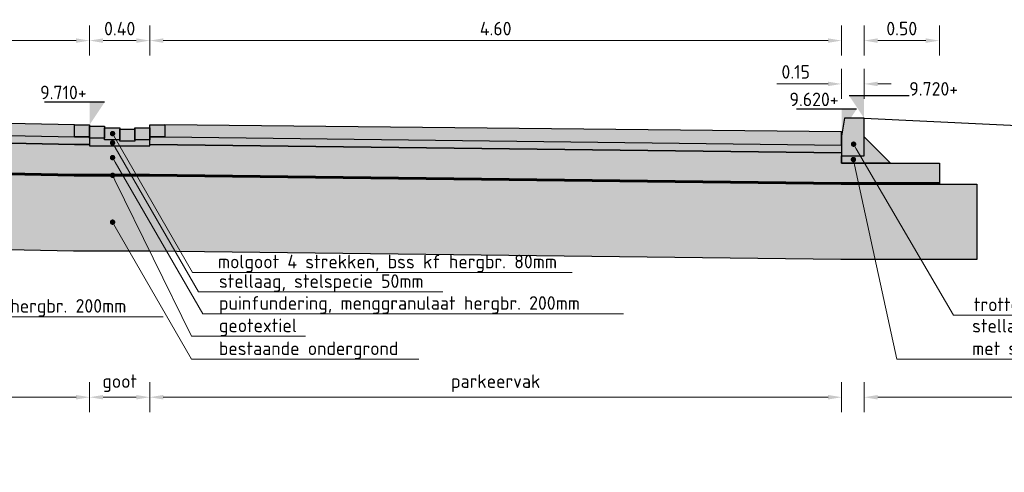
# Model space of a CAD drawing. Header units: metres. Extents: x 234325 to 234582, y 557584 to 557743.
# Tile 16 of 21: x 234535 to 234541.55, y 557701.3 to 557704.31. Entities that reach past the tile are written whole.
import ezdxf
from ezdxf import colors
from ezdxf.entities.mleader import LeaderData, LeaderLine
from ezdxf.enums import TextEntityAlignment as Align
from ezdxf.math import Vec2, Vec3

# ---------------------------------------------------------------- set-up
doc = ezdxf.new("R2010")
doc.units = ezdxf.units.M
doc.header["$PDMODE"] = 33
doc.layers.get('0').update_dxf_attribs({"lineweight": 25})
doc.layers.get('Defpoints').update_dxf_attribs({"lineweight": 25})
for name, color, linetype, lineweight in [('N-WE-GR-GRAS_BERM-GD', 80, 'Continuous', 25), ('N-WE-OG-BEBOUWING_STRAATNAAM-T18', 7, 'Continuous', 18), ('N-WE-VH-KANTOPSLUITING_TROTTOIRBAND-SD', 210, 'Continuous', 25), ('N-WE-VH-M', 7, 'Continuous', 18), ('N-WE-VH-VERHARDING_BETONSTRAATSTEEN-GD', 252, 'Continuous', 25), ('N-WE-VH-VERHARDING_FUNDERING-AD-50', 252, 'Continuous', 18), ('N-WE-VH-VERHARDING_FUNDERING-GD', 7, 'Continuous', 25), ('N-WE-VH-VERHARDING_FUNDERING_ZAND-GD', 7, 'Continuous', 25), ('N-WE-VH-VERHARDING_FUNDERING_ZANDCEMENTSTABILISATIE-GD', 7, 'Continuous', 25), ('N-WE-VH-VERHARDING_FUNDERING_ZANDCEMENTSTABILISATIE-V', 254, 'Continuous', 18), ('N-WE-VH-VERHARDING_GEOTEXTIEL-GD', 252, 'Continuous', 25), ('N-WE-VH-VERHARDING_GEOTEXTIEL-V', 254, 'Continuous', 18), ('X-XX-AL-PEILMAAT-SD', 7, 'Continuous', 25)]:
    doc.layers.add(name, color=color, linetype=linetype, lineweight=lineweight)
doc.layers.add('N-WE-VH-VERHARDING_BETONSTRAATSTEEN-V', color=7, linetype='Continuous', lineweight=18, true_color=0xcdcdcd)
doc.layers.add('X-XX-AL-HULPLIJN-GD', color=7, linetype='Continuous', lineweight=25, plot=False)
doc.styles.add('NLCS-ISO', font='NLCS-ISO.ttf')
doc.styles.add('NLCS-ISO-M50-T18', font='NLCS-ISO.ttf', dxfattribs={"height": 0.09})
doc.dimstyles.new('NLCS-M50-T18-PIJL_L2_H1', dxfattribs={"dimscale": 0.05, "dimtxt": 2.5, "dimasz": 1.8, "dimexe": 2, "dimexo": 2, "dimgap": 0.7, "dimtad": 1, "dimzin": 0, "dimdsep": 46, "dimtxsty": 'NLCS-ISO-M50-T18', "dimcen": 0, "dimdle": 2, "dimclrd": 256, "dimclre": 256, "dimclrt": 256, "dimadec": 1, "dimazin": 0, "dimtfac": 1, "dimtdec": 3, "dimtofl": 0, "dimtmove": 0, "dimatfit": 3, "dimfxl": 2, "dimfxlon": 1, "dimtfillclr": 256, "dimtolj": 1, "dimtzin": 0, "dimlwd": -1, "dimlwe": -1, "dimarcsym": 0})
pattern_1 = [(37.5, (0, 0.724186), (-0.003149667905, 0.096341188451), [0, -0.076, 0, -0.085, 0, -0.08125]), (7.5, (0, 0.72419), (0.088488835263, 0.141107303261), [0, -0.041, 0, -0.0685, 0, -0.02625]), (327.5, (-0.0615, 0.72419), (0.155707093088, 0.000282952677), [0, -0.025, 0, -0.09, 0, -0.1175]), (317.5, (-0.0615, 0.72419), (0.15030633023, 0.043883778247), [0, -0.0125, 0, -0.059, 0, -0.0675])]

# ---------------------------------------------------------------- blocks, each defined once
blk = doc.blocks.new('N-SVH-KANTOPSLUITING_TROTTOIRBAND_130 150X250-D')
blk.add_hatch(color=8).paths.add_polyline_path([(-0.15, -0.12), (-0.15, -0.25), (0, -0.25), (0, 0), (-0.13, 0)])
at = {"color": 7, "flags": 128}
blk.add_lwpolyline([(-0.15, -0.12), (-0.15, -0.25), (0, -0.25), (0, 0), (-0.13, 0)], close=True, dxfattribs=at)
blk = doc.blocks.new('*D153')
at = {"layer": 'Defpoints', "color": 0, "transparency": 16777216}
for p in [(234535.469, 557704.1691), (234529.469, 557703.7291), (234535.469, 557703.6091)]:
    blk.add_point(p, dxfattribs=at)
at = {"layer": 'N-WE-VH-M', "transparency": 16777216}
for p, q in [((234529.469, 557704.0691), (234529.469, 557704.2691)), ((234535.469, 557704.0691), (234535.469, 557704.2691)), ((234529.559, 557704.1691), (234535.379, 557704.1691))]:
    blk.add_line(p, q, dxfattribs=at)
for points in [[(234529.559, 557704.1841), (234529.559, 557704.1541), (234529.469, 557704.1691)], [(234535.379, 557704.1841), (234535.379, 557704.1541), (234535.469, 557704.1691)]]:
    blk.add_solid(points, dxfattribs=at)
at = {"layer": 'N-WE-VH-M', "transparency": 16777216, "insert": (234532.469, 557704.2491), "char_height": 0.09, "attachment_point": 5, "style": 'NLCS-ISO-M50-T18'}
blk.add_mtext('\\A1;6.00', dxfattribs=at)
blk = doc.blocks.new('*D154')
at = {"layer": 'Defpoints', "color": 0, "transparency": 16777216}
for p in [(234535.869, 557704.1691), (234535.469, 557703.5991), (234535.869, 557703.5891)]:
    blk.add_point(p, dxfattribs=at)
at = {"layer": 'N-WE-VH-M', "transparency": 16777216}
for p, q in [((234535.469, 557704.0691), (234535.469, 557704.2691)), ((234535.869, 557704.0691), (234535.869, 557704.2691)), ((234535.559, 557704.1691), (234535.779, 557704.1691))]:
    blk.add_line(p, q, dxfattribs=at)
for points in [[(234535.559, 557704.1841), (234535.559, 557704.1541), (234535.469, 557704.1691)], [(234535.779, 557704.1841), (234535.779, 557704.1541), (234535.869, 557704.1691)]]:
    blk.add_solid(points, dxfattribs=at)
at = {"layer": 'N-WE-VH-M', "transparency": 16777216, "insert": (234535.669, 557704.2491), "char_height": 0.09, "attachment_point": 5, "style": 'NLCS-ISO-M50-T18'}
blk.add_mtext('\\A1;0.40', dxfattribs=at)
blk = doc.blocks.new('*D155')
at = {"layer": 'Defpoints', "color": 0, "transparency": 16777216}
for p in [(234540.4688, 557704.1691), (234535.869, 557703.6091), (234540.4688, 557703.5631)]:
    blk.add_point(p, dxfattribs=at)
at = {"layer": 'N-WE-VH-M', "transparency": 16777216}
for p, q in [((234535.869, 557704.0691), (234535.869, 557704.2691)), ((234540.4688, 557704.0691), (234540.4688, 557704.2691)), ((234535.959, 557704.1691), (234540.3788, 557704.1691))]:
    blk.add_line(p, q, dxfattribs=at)
for points in [[(234535.959, 557704.1841), (234535.959, 557704.1541), (234535.869, 557704.1691)], [(234540.3788, 557704.1841), (234540.3788, 557704.1541), (234540.4688, 557704.1691)]]:
    blk.add_solid(points, dxfattribs=at)
at = {"layer": 'N-WE-VH-M', "transparency": 16777216, "insert": (234538.1689, 557704.2491), "char_height": 0.09, "attachment_point": 5, "style": 'NLCS-ISO-M50-T18'}
blk.add_mtext('\\A1;4.60', dxfattribs=at)
blk = doc.blocks.new('*D156')
at = {"layer": 'Defpoints', "color": 0, "transparency": 16777216}
for p in [(234540.6188, 557703.881), (234540.4688, 557703.4031), (234540.6188, 557703.4031)]:
    blk.add_point(p, dxfattribs=at)
at = {"layer": 'N-WE-VH-M', "transparency": 16777216}
for p, q in [((234540.4688, 557703.781), (234540.4688, 557703.981)), ((234540.6188, 557703.781), (234540.6188, 557703.981)), ((234540.3788, 557703.881), (234540.0388, 557703.881)), ((234540.7088, 557703.881), (234540.7988, 557703.881))]:
    blk.add_line(p, q, dxfattribs=at)
for points in [[(234540.3788, 557703.896), (234540.3788, 557703.866), (234540.4688, 557703.881)], [(234540.7088, 557703.896), (234540.7088, 557703.866), (234540.6188, 557703.881)]]:
    blk.add_solid(points, dxfattribs=at)
at = {"layer": 'N-WE-VH-M', "transparency": 16777216, "insert": (234540.1638, 557703.961), "char_height": 0.09, "attachment_point": 5, "style": 'NLCS-ISO-M50-T18'}
blk.add_mtext('\\A1;0.15', dxfattribs=at)
blk = doc.blocks.new('*D157')
at = {"layer": 'Defpoints', "color": 0, "transparency": 16777216}
for p in [(234541.1188, 557704.1691), (234540.6188, 557703.4031), (234541.1188, 557703.3531)]:
    blk.add_point(p, dxfattribs=at)
at = {"layer": 'N-WE-VH-M', "transparency": 16777216}
for p, q in [((234540.6188, 557704.0691), (234540.6188, 557704.2691)), ((234541.1188, 557704.0691), (234541.1188, 557704.2691)), ((234540.7088, 557704.1691), (234541.0288, 557704.1691))]:
    blk.add_line(p, q, dxfattribs=at)
for points in [[(234540.7088, 557704.1841), (234540.7088, 557704.1541), (234540.6188, 557704.1691)], [(234541.0288, 557704.1841), (234541.0288, 557704.1541), (234541.1188, 557704.1691)]]:
    blk.add_solid(points, dxfattribs=at)
at = {"layer": 'N-WE-VH-M', "transparency": 16777216, "insert": (234540.8688, 557704.2491), "char_height": 0.09, "attachment_point": 5, "style": 'NLCS-ISO-M50-T18'}
blk.add_mtext('\\A1;0.50', dxfattribs=at)
blk = doc.blocks.new('_Dot')
at = {"color": 0, "linetype": 'ByBlock', "lineweight": -2}
blk.add_line((-0.5, 0), (-1, 0), dxfattribs=at)
at = {"color": 0, "linetype": 'ByBlock', "const_width": 0.5}
blk.add_lwpolyline([(-0.25, 0, 1), (0.25, 0, 1)], format="xyb", close=True, dxfattribs=at)
blk = doc.blocks.new('SAL-PEILMAAT_INFRACAD_H03-SOD')
blk.add_line((2, 3), (-6, 3))
blk.add_solid([(2, 3), (0, 3), (0, 0)])
at = {"style": 'NLCS-ISO'}
blk.add_attdef('...', text='', height=1.8, dxfattribs=at).set_placement((-0.4, 3.4), align=Align.RIGHT)
blk = doc.blocks.new('*D162')
at = {"layer": 'Defpoints', "color": 0, "transparency": 16777216}
for p in [(234529.469, 557703.7291), (234535.469, 557703.6091), (234535.469, 557701.7971)]:
    blk.add_point(p, dxfattribs=at)
at = {"layer": 'N-WE-VH-M', "transparency": 16777216}
for p, q in [((234529.469, 557701.8971), (234529.469, 557701.6971)), ((234535.469, 557701.8971), (234535.469, 557701.6971)), ((234529.559, 557701.7971), (234535.379, 557701.7971))]:
    blk.add_line(p, q, dxfattribs=at)
for points in [[(234529.559, 557701.8121), (234529.559, 557701.7821), (234529.469, 557701.7971)], [(234535.379, 557701.8121), (234535.379, 557701.7821), (234535.469, 557701.7971)]]:
    blk.add_solid(points, dxfattribs=at)
at = {"layer": 'N-WE-VH-M', "transparency": 16777216, "insert": (234532.469, 557701.8906), "char_height": 0.09, "attachment_point": 5, "style": 'NLCS-ISO-M50-T18'}
blk.add_mtext('\\A1;rijbaan', dxfattribs=at)
blk = doc.blocks.new('*D163')
at = {"layer": 'Defpoints', "color": 0, "transparency": 16777216}
for p in [(234535.469, 557703.5991), (234535.869, 557703.5891), (234535.869, 557701.7971)]:
    blk.add_point(p, dxfattribs=at)
at = {"layer": 'N-WE-VH-M', "transparency": 16777216}
for p, q in [((234535.469, 557701.8971), (234535.469, 557701.6971)), ((234535.869, 557701.8971), (234535.869, 557701.6971)), ((234535.559, 557701.7971), (234535.779, 557701.7971))]:
    blk.add_line(p, q, dxfattribs=at)
for points in [[(234535.559, 557701.8121), (234535.559, 557701.7821), (234535.469, 557701.7971)], [(234535.779, 557701.8121), (234535.779, 557701.7821), (234535.869, 557701.7971)]]:
    blk.add_solid(points, dxfattribs=at)
at = {"layer": 'N-WE-VH-M', "transparency": 16777216, "insert": (234535.669, 557701.8906), "char_height": 0.09, "attachment_point": 5, "style": 'NLCS-ISO-M50-T18'}
blk.add_mtext('\\A1;goot', dxfattribs=at)
blk = doc.blocks.new('*D164')
at = {"layer": 'Defpoints', "color": 0, "transparency": 16777216}
for p in [(234535.869, 557703.6091), (234540.4688, 557703.5631), (234540.4688, 557701.7971)]:
    blk.add_point(p, dxfattribs=at)
at = {"layer": 'N-WE-VH-M', "transparency": 16777216}
for p, q in [((234535.869, 557701.8971), (234535.869, 557701.6971)), ((234540.4688, 557701.8971), (234540.4688, 557701.6971)), ((234535.959, 557701.7971), (234540.3788, 557701.7971))]:
    blk.add_line(p, q, dxfattribs=at)
for points in [[(234535.959, 557701.8121), (234535.959, 557701.7821), (234535.869, 557701.7971)], [(234540.3788, 557701.8121), (234540.3788, 557701.7821), (234540.4688, 557701.7971)]]:
    blk.add_solid(points, dxfattribs=at)
at = {"layer": 'N-WE-VH-M', "transparency": 16777216, "insert": (234538.1689, 557701.8906), "char_height": 0.09, "attachment_point": 5, "style": 'NLCS-ISO-M50-T18'}
blk.add_mtext('\\A1;parkeervak', dxfattribs=at)
blk = doc.blocks.new('*D165')
at = {"layer": 'Defpoints', "color": 0, "transparency": 16777216}
for p in [(234540.6188, 557703.6531), (234543.1188, 557703.5331), (234543.1188, 557701.7971)]:
    blk.add_point(p, dxfattribs=at)
at = {"layer": 'N-WE-VH-M', "transparency": 16777216}
for p, q in [((234540.6188, 557701.8971), (234540.6188, 557701.6971)), ((234543.1188, 557701.8971), (234543.1188, 557701.6971)), ((234540.7088, 557701.7971), (234543.0288, 557701.7971))]:
    blk.add_line(p, q, dxfattribs=at)
for points in [[(234540.7088, 557701.8121), (234540.7088, 557701.7821), (234540.6188, 557701.7971)], [(234543.0288, 557701.8121), (234543.0288, 557701.7821), (234543.1188, 557701.7971)]]:
    blk.add_solid(points, dxfattribs=at)
at = {"layer": 'N-WE-VH-M', "transparency": 16777216, "insert": (234541.8688, 557701.8771), "char_height": 0.09, "attachment_point": 5, "style": 'NLCS-ISO-M50-T18'}
blk.add_mtext('\\A1;berm', dxfattribs=at)

msp = doc.modelspace()

# ---------------------------------------------------------------- hatches: boundary and pattern name
at = {"layer": 'N-WE-VH-VERHARDING_BETONSTRAATSTEEN-V', "transparency": 33554559}
h = msp.add_hatch(color=256, dxfattribs=at)
h.dxf.hatch_style = 1
h.paths.add_polyline_path([(234529.469, 557703.6491), (234535.369, 557703.5291), (234535.369, 557703.6091), (234529.469, 557703.7291)])
h = msp.add_hatch(color=256, dxfattribs=at)
h.dxf.hatch_style = 1
h.paths.add_polyline_path([(234535.369, 557703.6091), (234535.469, 557703.6091), (234535.469, 557703.5291), (234535.369, 557703.5291)])
h = msp.add_hatch(color=256, dxfattribs=at)
h.dxf.hatch_style = 1
h.paths.add_polyline_path([(234535.469, 557703.5991), (234535.569, 557703.5991), (234535.569, 557703.5191), (234535.469, 557703.5191)])
h = msp.add_hatch(color=256, dxfattribs=at)
h.dxf.hatch_style = 1
h.paths.add_polyline_path([(234535.569, 557703.5891), (234535.669, 557703.5891), (234535.669, 557703.5091), (234535.569, 557703.5091)])
h = msp.add_hatch(color=256, dxfattribs=at)
h.dxf.hatch_style = 1
h.paths.add_polyline_path([(234535.669, 557703.5791), (234535.769, 557703.5791), (234535.769, 557703.4991), (234535.669, 557703.4991)])
h = msp.add_hatch(color=256, dxfattribs=at)
h.dxf.hatch_style = 1
h.paths.add_polyline_path([(234535.769, 557703.5891), (234535.869, 557703.5891), (234535.869, 557703.5091), (234535.769, 557703.5091)])
h = msp.add_hatch(color=256, dxfattribs=at)
h.dxf.hatch_style = 1
h.paths.add_polyline_path([(234535.869, 557703.6091), (234535.969, 557703.6091), (234535.969, 557703.5291), (234535.869, 557703.5291)])
h = msp.add_hatch(color=256, dxfattribs=at)
h.dxf.hatch_style = 1
h.paths.add_polyline_path([(234540.4688, 557703.4731), (234540.4688, 557703.5631), (234535.969, 557703.6091), (234535.9682, 557703.5291)])
at = {"layer": 'N-WE-VH-VERHARDING_FUNDERING-AD-50', "transparency": 33554559}
h = msp.add_hatch(dxfattribs=at)
h.set_pattern_fill('AVH-FUNDERING_ZAND-SO', color=256, scale=0.05, pattern_type=2)
h.set_pattern_definition(pattern_1)
h.paths.add_polyline_path([(234535.469, 557703.5291), (234535.469, 557703.4791), (234535.3685, 557703.4791), (234529.469, 557703.5991), (234529.469, 557703.6491), (234535.369, 557703.5291)])
h = msp.add_hatch(dxfattribs=at)
h.set_pattern_fill('AVH-FUNDERING_GRANULAAT_MENG_01-SO', color=256, scale=0.05, pattern_type=2)
h.set_pattern_definition([(50, (0, 0.7242), (0.3586300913, -0.03137606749), [0.0375, -0.4125]), (355, (0, 0.7242), (-0.0693756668, 0.37609606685), [0.03, -0.33]), (100.4514, (0.0299, 0.72157), (0.28925469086, 0.34471977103), [0.031870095, -0.350571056]), (46.1842, (0, 0.8242), (0.5336205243, -0.08275950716), [0.05625, -0.61875]), (96.6356, (0.04447, 0.8173), (0.46733135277, 0.48705893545), [0.047805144, -0.5258565]), (351.1842, (0, 0.8242), (0.46733097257, 0.48705930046), [0.045, -0.495]), (21, (0.05, 0.7992), (0.29845352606, -0.20130944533), [0.0375, -0.4125]), (326, (0.05, 0.7992), (0.12165766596, 0.36257502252), [0.03, -0.33]), (71.4514, (0.07487, 0.7824), (0.4201113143, 0.16126524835), [0.031870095, -0.350571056]), (37.5, (0, 0.72419), (0.00607992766, 0.166446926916), [0, -0.326, 0, -0.335, 0, -0.33125]), (7.5, (0, 0.72419), (0.13153476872, 0.19720585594), [0, -0.191, 0, -0.3185, 0, -0.12625]), (327.5, (-0.1115, 0.72419), (0.266911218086, -0.011277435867), [0, -0.125, 0, -0.39, 0, -0.5175]), (317.5, (-0.1615, 0.72419), (0.29159308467, 0.05005249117), [0, -0.1625, 0, -0.259, 0, -0.3675])])
h.paths.add_polyline_path([(234541.1188, 557703.3531), (234541.1188, 557703.2231), (234540.4664, 557703.2231), (234535.8678, 557703.279), (234535.469, 557703.2791), (234535.3665, 557703.2791), (234529.465, 557703.3991), (234529.069, 557703.3991), (234529.069, 557703.5291), (234529.144, 557703.5291), (234529.469, 557703.5291), (234529.469, 557703.5991), (234535.3685, 557703.4791), (234535.469, 557703.4791), (234535.469, 557703.4791), (234535.469, 557703.4691), (234535.869, 557703.4691), (234535.869, 557703.479), (234540.4688, 557703.4231), (234540.4688, 557703.3531), (234540.7938, 557703.3531)])
h = msp.add_hatch(dxfattribs=at)
h.set_pattern_fill('AVH-FUNDERING_ZAND-SO', color=256, scale=0.05, pattern_type=2)
h.set_pattern_definition(pattern_1)
h.paths.add_polyline_path([(234535.869, 557703.5291), (234535.969, 557703.5291), (234540.4688, 557703.4731), (234540.4688, 557703.4231), (234535.869, 557703.479)])
h = msp.add_hatch(dxfattribs=at)
h.set_pattern_fill('AVH-FUNDERING_ZAND-SO', color=256, scale=0.05, pattern_type=2)
h.set_pattern_definition([(37.5, (0, 0), (-0.003149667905, 0.096341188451), [0, -0.076, 0, -0.085, 0, -0.08125]), (7.5, (0, 0), (0.088488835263, 0.141107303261), [0, -0.041, 0, -0.0685, 0, -0.02625]), (327.5, (-0.0615, 0), (0.155707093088, 0.000282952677), [0, -0.025, 0, -0.09, 0, -0.1175]), (317.5, (-0.0615, 0), (0.15030633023, 0.043883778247), [0, -0.0125, 0, -0.059, 0, -0.0675])])
h.paths.add_polyline_path([(234529.069, 557703.3891), (234529.4649, 557703.3891), (234535.3664, 557703.2691), (234535.8677, 557703.269), (234540.4663, 557703.2131), (234541.1188, 557703.2131), (234541.3688, 557703.2131), (234541.3688, 557702.7131), (234541.1188, 557702.7131), (234540.4633, 557702.7131), (234535.8647, 557702.769), (234535.3612, 557702.7691), (234529.4598, 557702.8891), (234529.069, 557702.8891)])
at = {"layer": 'N-WE-VH-VERHARDING_FUNDERING_ZANDCEMENTSTABILISATIE-V', "transparency": 33554559}
h = msp.add_hatch(color=256, dxfattribs=at)
h.dxf.hatch_style = 1
h.paths.add_polyline_path([(234535.469, 557703.5191), (234535.469, 557703.4691), (234535.869, 557703.4691), (234535.869, 557703.5091), (234535.769, 557703.5091), (234535.769, 557703.4991), (234535.669, 557703.4991), (234535.669, 557703.5091), (234535.569, 557703.5091), (234535.569, 557703.5191)])
h = msp.add_hatch(color=256, dxfattribs=at)
h.dxf.hatch_style = 1
h.paths.add_polyline_path([(234540.7938, 557703.3531), (234540.4688, 557703.3531), (234540.4688, 557703.4031), (234540.6188, 557703.4031), (234540.6188, 557703.5281)])
at = {"layer": 'N-WE-VH-VERHARDING_GEOTEXTIEL-V', "transparency": 33554559}
h = msp.add_hatch(color=256, dxfattribs=at)
h.dxf.hatch_style = 1
h.paths.add_polyline_path([(234529.069, 557703.3991), (234529.465, 557703.3991), (234535.3665, 557703.2791), (234535.8678, 557703.279), (234540.4664, 557703.2231), (234541.1188, 557703.2231), (234541.1188, 557703.2131), (234540.4663, 557703.2131), (234535.8677, 557703.269), (234535.3664, 557703.2691), (234529.4649, 557703.3891), (234529.069, 557703.3891)])

# ---------------------------------------------------------------- linework, layer by layer
for p, q in [((234540.5188, 557703.8031), (234540.9188, 557703.8031)), ((234540.5688, 557703.7131), (234540.1688, 557703.7131))]:
    msp.add_line(p, q)
for points in [[(234540.5188, 557703.8031), (234540.6188, 557703.8031), (234540.6188, 557703.6531)], [(234540.5688, 557703.7131), (234540.4688, 557703.7131), (234540.4688, 557703.5631)]]:
    msp.add_solid(points)
at = {"layer": 'N-WE-GR-GRAS_BERM-GD', "flags": 128}
msp.add_lwpolyline([(234540.6188, 557703.6531), (234543.1188, 557703.5331)], dxfattribs=at)
at = {"layer": 'N-WE-VH-VERHARDING_BETONSTRAATSTEEN-GD', "color": 7, "flags": 128}
for points in [[(234529.469, 557703.6491), (234535.369, 557703.5291), (234535.369, 557703.6091), (234529.469, 557703.7291)], [(234535.369, 557703.6091), (234535.469, 557703.6091), (234535.469, 557703.5291), (234535.369, 557703.5291)], [(234535.469, 557703.5991), (234535.569, 557703.5991), (234535.569, 557703.5191), (234535.469, 557703.5191)], [(234535.569, 557703.5891), (234535.669, 557703.5891), (234535.669, 557703.5091), (234535.569, 557703.5091)], [(234535.669, 557703.5791), (234535.769, 557703.5791), (234535.769, 557703.4991), (234535.669, 557703.4991)], [(234535.769, 557703.5891), (234535.869, 557703.5891), (234535.869, 557703.5091), (234535.769, 557703.5091)], [(234535.869, 557703.6091), (234535.969, 557703.6091), (234535.969, 557703.5291), (234535.869, 557703.5291)], [(234540.4688, 557703.4731), (234540.4688, 557703.5631), (234535.969, 557703.6091), (234535.9682, 557703.5291)]]:
    msp.add_lwpolyline(points, close=True, dxfattribs=at)
at = {"layer": 'N-WE-VH-VERHARDING_FUNDERING-GD', "flags": 128}
msp.add_lwpolyline([(234541.1188, 557703.3531), (234541.1188, 557703.2231), (234540.4664, 557703.2231), (234535.8678, 557703.279), (234535.469, 557703.2791), (234535.3665, 557703.2791), (234529.465, 557703.3991), (234529.069, 557703.3991), (234529.069, 557703.5291), (234529.144, 557703.5291), (234529.469, 557703.5291), (234529.469, 557703.5991), (234535.3685, 557703.4791), (234535.469, 557703.4791), (234535.469, 557703.4791), (234535.469, 557703.4691), (234535.869, 557703.4691), (234535.869, 557703.479), (234540.4688, 557703.4231), (234540.4688, 557703.3531), (234540.7938, 557703.3531)], close=True, dxfattribs=at)
at = {"layer": 'N-WE-VH-VERHARDING_FUNDERING_ZAND-GD', "flags": 128}
for points in [[(234535.469, 557703.5291), (234535.469, 557703.4791), (234535.3685, 557703.4791), (234529.469, 557703.5991), (234529.469, 557703.6491), (234535.369, 557703.5291)], [(234535.869, 557703.5291), (234535.969, 557703.5291), (234540.4688, 557703.4731), (234540.4688, 557703.4231), (234535.869, 557703.479)], [(234529.069, 557703.3891), (234529.4649, 557703.3891), (234535.3664, 557703.2691), (234535.8677, 557703.269), (234540.4663, 557703.2131), (234541.1188, 557703.2131), (234541.3688, 557703.2131), (234541.3688, 557702.7131), (234541.1188, 557702.7131), (234540.4633, 557702.7131), (234535.8647, 557702.769), (234535.3612, 557702.7691), (234529.4598, 557702.8891), (234529.069, 557702.8891)]]:
    msp.add_lwpolyline(points, close=True, dxfattribs=at)
at = {"layer": 'N-WE-VH-VERHARDING_FUNDERING_ZANDCEMENTSTABILISATIE-GD', "flags": 128}
msp.add_lwpolyline([(234540.7938, 557703.3531), (234540.4688, 557703.3531), (234540.4688, 557703.4031), (234540.6188, 557703.4031), (234540.6188, 557703.5281)], close=True, dxfattribs=at)
at = {"layer": 'N-WE-VH-VERHARDING_GEOTEXTIEL-GD', "color": 1, "flags": 128}
msp.add_lwpolyline([(234529.069, 557703.3991), (234529.465, 557703.3991), (234535.3665, 557703.2791), (234535.8678, 557703.279), (234540.4664, 557703.2231), (234541.1188, 557703.2231), (234541.1188, 557703.2131), (234540.4663, 557703.2131), (234535.8677, 557703.269), (234535.3664, 557703.2691), (234529.4649, 557703.3891), (234529.069, 557703.3891)], close=True, dxfattribs=at)
at = {"layer": 'X-XX-AL-HULPLIJN-GD', "flags": 128}
for points in [[(234535.469, 557703.6091), (234535.469, 557703.5991)], [(234535.569, 557703.5991), (234535.569, 557703.5891)], [(234535.669, 557703.5891), (234535.669, 557703.5791)], [(234535.769, 557703.5891), (234535.769, 557703.5791)], [(234535.969, 557703.6091), (234535.969, 557703.5991)]]:
    msp.add_lwpolyline(points, dxfattribs=at)
msp.add_lwpolyline([(234535.469, 557703.5191), (234535.469, 557703.4691), (234535.869, 557703.4691), (234535.869, 557703.5091), (234535.769, 557703.5091), (234535.769, 557703.4991), (234535.669, 557703.4991), (234535.669, 557703.5091), (234535.569, 557703.5091), (234535.569, 557703.5191)], close=True, dxfattribs=at)

# ---------------------------------------------------------------- block references
at = {"layer": 'N-WE-VH-KANTOPSLUITING_TROTTOIRBAND-SD'}
msp.add_blockref('N-SVH-KANTOPSLUITING_TROTTOIRBAND_130 150X250-D', (234540.6188, 557703.6531), dxfattribs=at)
at = {"layer": 'X-XX-AL-PEILMAAT-SD', "xscale": 0.05, "yscale": 0.05, "zscale": 0.05}
msp.add_blockref('SAL-PEILMAAT_INFRACAD_H03-SOD', (234535.469, 557703.6091), dxfattribs=at).add_auto_attribs({'...': '9.710+'})

# ---------------------------------------------------------------- texts
at = {"style": 'NLCS-ISO'}
msp.add_attdef('9.720+', (234540.9188, 557703.8031), '...', height=0.09, dxfattribs=at)
msp.add_attdef('9.620+', text='...', height=0.09, dxfattribs=at).set_placement((234540.4488, 557703.7331), align=Align.RIGHT)

# ---------------------------------------------------------------- dimensions: what is measured, and where the dimension line sits
at = {"layer": 'N-WE-VH-M'}
for base, p1, p2, picture, middle in [((234535.469, 557704.1691), (234529.469, 557703.7291), (234535.469, 557703.6091), '*D153', (234532.469, 557704.2491)), ((234535.869, 557704.1691), (234535.469, 557703.5991), (234535.869, 557703.5891), '*D154', (234535.669, 557704.2491)), ((234540.4688, 557704.1691), (234535.869, 557703.6091), (234540.4688, 557703.5631), '*D155', (234538.1689, 557704.2491)), ((234541.1188, 557704.1691), (234540.6188, 557703.4031), (234541.1188, 557703.3531), '*D157', (234540.8688, 557704.2491))]:
    dim = msp.add_linear_dim(base=base, p1=p1, p2=p2, dimstyle='NLCS-M50-T18-PIJL_L2_H1', dxfattribs=at)
    dim.commit()
    dim.dimension.update_dxf_attribs({"geometry": picture, "text_midpoint": middle})
dim = msp.add_linear_dim(base=(234540.6188, 557703.881), p1=(234540.4688, 557703.4031), p2=(234540.6188, 557703.4031), dimstyle='NLCS-M50-T18-PIJL_L2_H1', dxfattribs=at)
dim.commit()
dim.dimension.update_dxf_attribs({"geometry": '*D156', "text_midpoint": (234540.1638, 557703.881), "dimtype": 160})
for base, p1, p2, text, picture, middle in [((234535.469, 557701.7971), (234529.469, 557703.7291), (234535.469, 557703.6091), 'rijbaan', '*D162', (234532.469, 557701.8906)), ((234543.1188, 557701.7971), (234540.6188, 557703.6531), (234543.1188, 557703.5331), 'berm', '*D165', (234541.8688, 557701.8771)), ((234535.869, 557701.7971), (234535.469, 557703.5991), (234535.869, 557703.5891), 'goot', '*D163', (234535.669, 557701.8906)), ((234540.4688, 557701.7971), (234535.869, 557703.6091), (234540.4688, 557703.5631), 'parkeervak', '*D164', (234538.1689, 557701.8906))]:
    dim = msp.add_linear_dim(base=base, p1=p1, p2=p2, text=text, dimstyle='NLCS-M50-T18-PIJL_L2_H1', dxfattribs=at)
    dim.commit()
    dim.dimension.update_dxf_attribs({"geometry": picture, "text_midpoint": middle})

# ---------------------------------------------------------------- leaders
at = {"layer": 'N-WE-OG-BEBOUWING_STRAATNAAM-T18'}
ml = msp.add_multileader_mtext('Standard', dxfattribs=at)
ml.set_content('molgoot 4 strekken, bss kf hergbr. 80mm', color=256, style='NLCS-ISO-M50-T18')
ml.set_leader_properties(color=256, linetype='ByLayer', lineweight=-1)
ml.set_arrow_properties(name='DOT')
ml.build(insert=Vec2(0, 0))
ml.multileader.update_dxf_attribs({"text_left_attachment_type": 5, "text_right_attachment_type": 5, "dogleg_length": 0.09, "arrow_head_size": 0.036})
ctx = ml.context
ctx.base_point, ctx.char_height, ctx.arrow_head_size, ctx.landing_gap_size, ctx.plane_origin = Vec3(234536.2773, 557702.6274), 0.09, 0.036, 0.045, Vec3(234535.6216, 557703.5504)
ctx.left_attachment, ctx.right_attachment = 5, 5
notes = []
notes.append((ctx, [(0, (1, 1, 0), (234536.1541, 557702.6274), (1, 0), 0.1232, [(0, [(234535.6216, 557703.5504)], 0, [])])]))
ctx.mtext.insert, ctx.mtext.flow_direction = Vec3(234536.3223, 557702.7444), 5
ml = msp.add_multileader_mtext('Standard', dxfattribs=at)
ml.set_content('stellaag, stelspecie 50mm', color=256, style='NLCS-ISO-M50-T18')
ml.set_leader_properties(color=256, linetype='ByLayer', lineweight=-1)
ml.set_arrow_properties(name='DOT')
ml.build(insert=Vec2(0, 0))
ml.multileader.update_dxf_attribs({"text_left_attachment_type": 5, "text_right_attachment_type": 5, "dogleg_length": 0.09, "arrow_head_size": 0.036})
ctx = ml.context
ctx.base_point, ctx.char_height, ctx.arrow_head_size, ctx.landing_gap_size, ctx.plane_origin = Vec3(234536.2839, 557702.4975), 0.09, 0.036, 0.045, Vec3(234535.6216, 557703.4887)
ctx.left_attachment, ctx.right_attachment = 5, 5
notes.append((ctx, [(0, (1, 1, 0), (234536.1939, 557702.4975), (1, 0), 0.09, [(0, [(234535.6216, 557703.4887)], 0, [])])]))
ctx.mtext.insert, ctx.mtext.flow_direction = Vec3(234536.3289, 557702.6145), 5
ml = msp.add_multileader_mtext('Standard', dxfattribs=at)
ml.set_content('trottoirband 130/150x250mm, grijs', color=256, style='NLCS-ISO-M50-T18')
ml.set_leader_properties(color=256, linetype='ByLayer', lineweight=-1)
ml.set_arrow_properties(name='DOT')
ml.build(insert=Vec2(0, 0))
ml.multileader.update_dxf_attribs({"text_left_attachment_type": 5, "text_right_attachment_type": 5, "dogleg_length": 0.09, "arrow_head_size": 0.036})
ctx = ml.context
ctx.base_point, ctx.char_height, ctx.arrow_head_size, ctx.landing_gap_size, ctx.plane_origin = Vec3(234541.3032, 557702.3423), 0.09, 0.036, 0.045, Vec3(234540.5486, 557703.5444)
ctx.left_attachment, ctx.right_attachment = 5, 5
notes.append((ctx, [(0, (1, 1, 0), (234541.2132, 557702.3423), (1, 0), 0.09, [(0, [(234540.5486, 557703.4802)], 0, [])])]))
ctx.mtext.insert, ctx.mtext.flow_direction = Vec3(234541.3482, 557702.4593), 5
ml = msp.add_multileader_mtext('Standard', dxfattribs=at)
ml.set_content('fundering, menggranulaat hergbr. 200mm', color=256, style='NLCS-ISO-M50-T18')
ml.set_leader_properties(color=256, linetype='ByLayer', lineweight=-1)
ml.set_arrow_properties(name='DOT')
ml.build(insert=Vec2(0, 0))
ml.multileader.update_dxf_attribs({"text_left_attachment_type": 5, "text_right_attachment_type": 5, "dogleg_length": 0.09, "arrow_head_size": 0.036})
ctx = ml.context
ctx.base_point, ctx.char_height, ctx.arrow_head_size, ctx.landing_gap_size, ctx.plane_origin = Vec3(234533.4833, 557702.3327), 0.09, 0.036, 0.045, Vec3(234532.7627, 557703.4248)
ctx.left_attachment, ctx.right_attachment = 5, 5
notes.append((ctx, [(0, (1, 1, 0), (234533.3933, 557702.3327), (1, 0), 0.09, [(0, [(234532.7627, 557703.4248)], 0, [])])]))
ctx.mtext.insert, ctx.mtext.flow_direction = Vec3(234533.5283, 557702.4497), 5
ml = msp.add_multileader_mtext('Standard', dxfattribs=at)
ml.set_content('puinfundering, menggranulaat hergbr. 200mm', color=256, style='NLCS-ISO-M50-T18')
ml.set_leader_properties(color=256, linetype='ByLayer', lineweight=-1)
ml.set_arrow_properties(name='DOT')
ml.build(insert=Vec2(0, 0))
ml.multileader.update_dxf_attribs({"text_left_attachment_type": 5, "text_right_attachment_type": 5, "dogleg_length": 0.09, "arrow_head_size": 0.036})
ctx = ml.context
ctx.base_point, ctx.char_height, ctx.arrow_head_size, ctx.landing_gap_size, ctx.plane_origin = Vec3(234536.2834, 557702.3521), 0.09, 0.036, 0.045, Vec3(234535.6216, 557703.3909)
ctx.left_attachment, ctx.right_attachment = 5, 5
notes.append((ctx, [(0, (1, 1, 0), (234536.2214, 557702.3521), (1, 0), 0.0621, [(0, [(234535.6216, 557703.3909)], 0, [])])]))
ctx.mtext.insert, ctx.mtext.flow_direction = Vec3(234536.3284, 557702.4691), 5
ml = msp.add_multileader_mtext('Standard', dxfattribs=at)
ml.set_content('stellaag, stelspecie 50mm\\Pmet steunrug van stampbeton', color=256, style='NLCS-ISO-M50-T18')
ml.set_leader_properties(color=256, linetype='ByLayer', lineweight=-1)
ml.set_arrow_properties(name='DOT')
ml.build(insert=Vec2(0, 0))
ml.multileader.update_dxf_attribs({"text_left_attachment_type": 5, "text_right_attachment_type": 5, "dogleg_length": 0.09, "arrow_head_size": 0.036})
ctx = ml.context
ctx.base_point, ctx.char_height, ctx.arrow_head_size, ctx.landing_gap_size, ctx.plane_origin = Vec3(234541.2917, 557702.0506), 0.09, 0.036, 0.045, Vec3(234540.6773, 557703.4183)
ctx.left_attachment, ctx.right_attachment = 5, 5
notes.append((ctx, [(0, (1, 1, 0), (234540.8355, 557702.0506), (1, 0), 0.4562, [(0, [(234540.5475, 557703.3779)], 0, [])])]))
ctx.mtext.insert, ctx.mtext.flow_direction = Vec3(234541.3367, 557702.3176), 5
ml = msp.add_multileader_mtext('Standard', dxfattribs=at)
ml.set_content('geotextiel', color=256, style='NLCS-ISO-M50-T18')
ml.set_leader_properties(color=256, linetype='ByLayer', lineweight=-1)
ml.set_arrow_properties(name='DOT')
ml.build(insert=Vec2(0, 0))
ml.multileader.update_dxf_attribs({"text_left_attachment_type": 5, "text_right_attachment_type": 5, "dogleg_length": 0.09, "arrow_head_size": 0.036})
ctx = ml.context
ctx.base_point, ctx.char_height, ctx.arrow_head_size, ctx.landing_gap_size, ctx.plane_origin = Vec3(234536.2833, 557702.2028), 0.09, 0.036, 0.045, Vec3(234535.6216, 557703.1136)
ctx.left_attachment, ctx.right_attachment = 5, 5
notes.append((ctx, [(0, (1, 1, 0), (234536.1475, 557702.2028), (1, 0), 0.1358, [(0, [(234535.6216, 557703.2729)], 0, [])])]))
ctx.mtext.insert, ctx.mtext.flow_direction = Vec3(234536.3283, 557702.3198), 5
ml = msp.add_multileader_mtext('Standard', dxfattribs=at)
ml.set_content('bestaande ondergrond', color=256, style='NLCS-ISO-M50-T18')
ml.set_leader_properties(color=256, linetype='ByLayer', lineweight=-1)
ml.set_arrow_properties(name='DOT')
ml.build(insert=Vec2(0, 0))
ml.multileader.update_dxf_attribs({"text_left_attachment_type": 5, "text_right_attachment_type": 5, "dogleg_length": 0.09, "arrow_head_size": 0.036})
ctx = ml.context
ctx.base_point, ctx.char_height, ctx.arrow_head_size, ctx.landing_gap_size, ctx.plane_origin = Vec3(234536.2833, 557702.0506), 0.09, 0.036, 0.045, Vec3(234535.6216, 557702.9615)
ctx.left_attachment, ctx.right_attachment = 5, 5
notes.append((ctx, [(0, (1, 1, 0), (234536.1475, 557702.0506), (1, 0), 0.1358, [(0, [(234535.6216, 557702.9615)], 0, [])])]))
ctx.mtext.insert, ctx.mtext.flow_direction = Vec3(234536.3283, 557702.1676), 5
for ctx, leaders in notes:
    for number, flags, end, landing, length, lines in leaders:
        leader = LeaderData()
        leader.index, (leader.has_last_leader_line, leader.has_dogleg_vector, leader.attachment_direction) = number, flags
        leader.last_leader_point, leader.dogleg_vector, leader.dogleg_length = Vec3(end), Vec3(landing), length
        for number, points, colour, breaks in lines:
            line = LeaderLine()
            line.index, line.vertices, line.color, line.breaks = number, Vec3.list(points), colors.encode_raw_color(colour), breaks
            leader.lines.append(line)
        ctx.leaders.append(leader)

doc.saveas('drawing.dxf')
